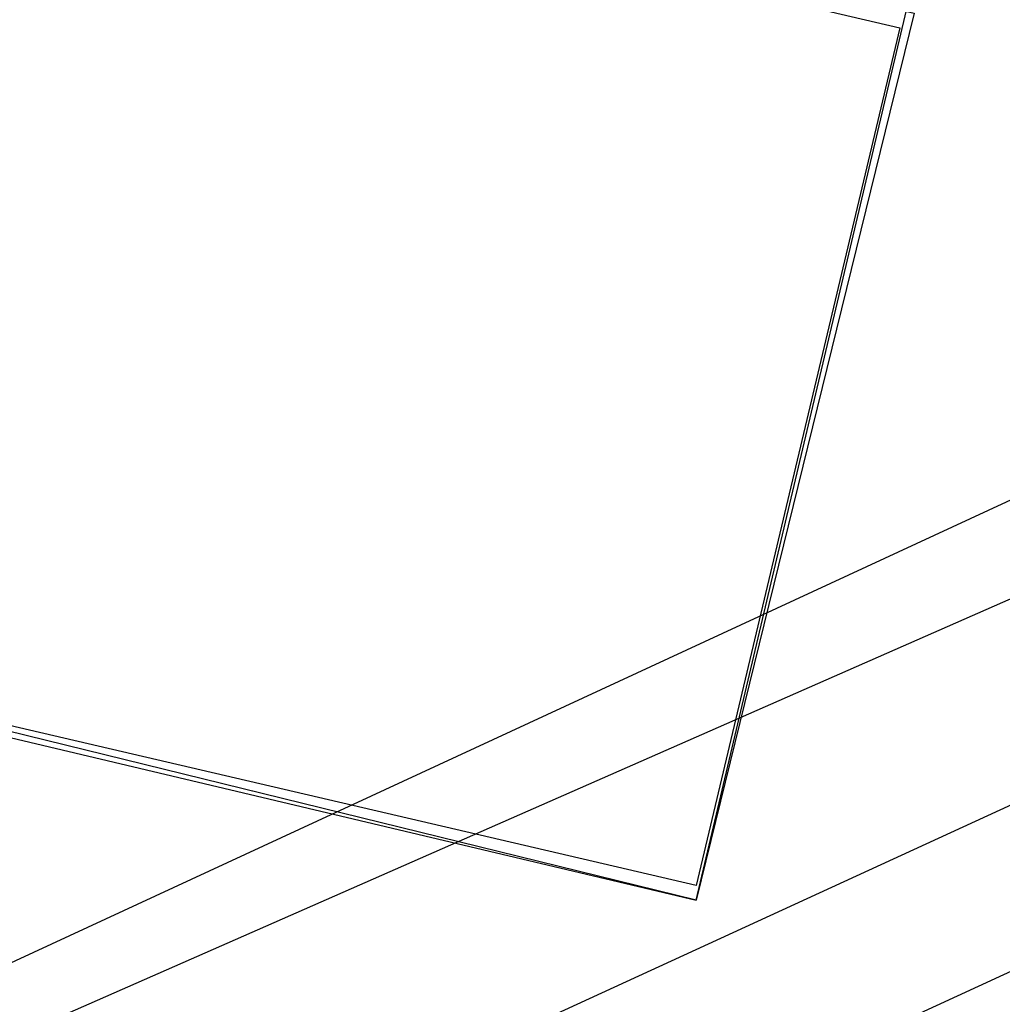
# Model space of a CAD drawing. Header units: feet. Extents: x -79 to 198, y -22 to 181.
# Tile 58 of 256: x 102.913 to 103.814, y 24.416 to 25.318. Entities that reach past the tile are written whole.
import ezdxf

# ---------------------------------------------------------------- set-up
doc = ezdxf.new("R2010")
doc.units = ezdxf.units.FT
doc.layers.add('A-LINEA', color=7, linetype='CONTINUOUS')

msp = doc.modelspace()

# ---------------------------------------------------------------- linework, layer by layer
at = {"layer": 'A-LINEA'}
for p, q in [((103.5333, 24.5111), (107.3733, 40.7511)), ((67.6863, 8.1531), (121.5282, 33.0731)), ((67.2638, 7.8013), (121.7722, 32.846)), ((67.2173, 7.6394), (121.8893, 32.7413)), ((64.6373, 7.5663), (121.8893, 32.7279))]:
    msp.add_line(p, q, dxfattribs=at)
for points in [[(67.2267, 7.6444), (67.2667, 7.8178), (67.76, 9.9244), (68.1067, 9.9378), (69.9867, 17.8978), (72.5733, 17.2844), (72.7333, 17.9244), (80.72, 16.0444), (83.12, 15.4711), (87.16, 14.5111), (90.12, 27.0044), (94.6533, 25.9244), (94.8133, 26.5778), (97.52, 25.9378), (103.5333, 24.5111), (107.3733, 40.7511), (107.64, 40.6978), (108.9733, 40.3778), (112.68, 39.4978), (119.16, 37.9644), (119.2267, 38.2978), (125.3067, 36.8578)], [(102.92, 25.5111), (103.7333, 25.3244), (103.5333, 24.5111), (102.72, 24.7111), (102.92, 25.5111)], [(102.92, 25.4978), (103.72, 25.3111), (103.5333, 24.5244), (102.7333, 24.7111), (102.92, 25.4978)]]:
    msp.add_lwpolyline(points, dxfattribs=at)

doc.saveas('drawing.dxf')
